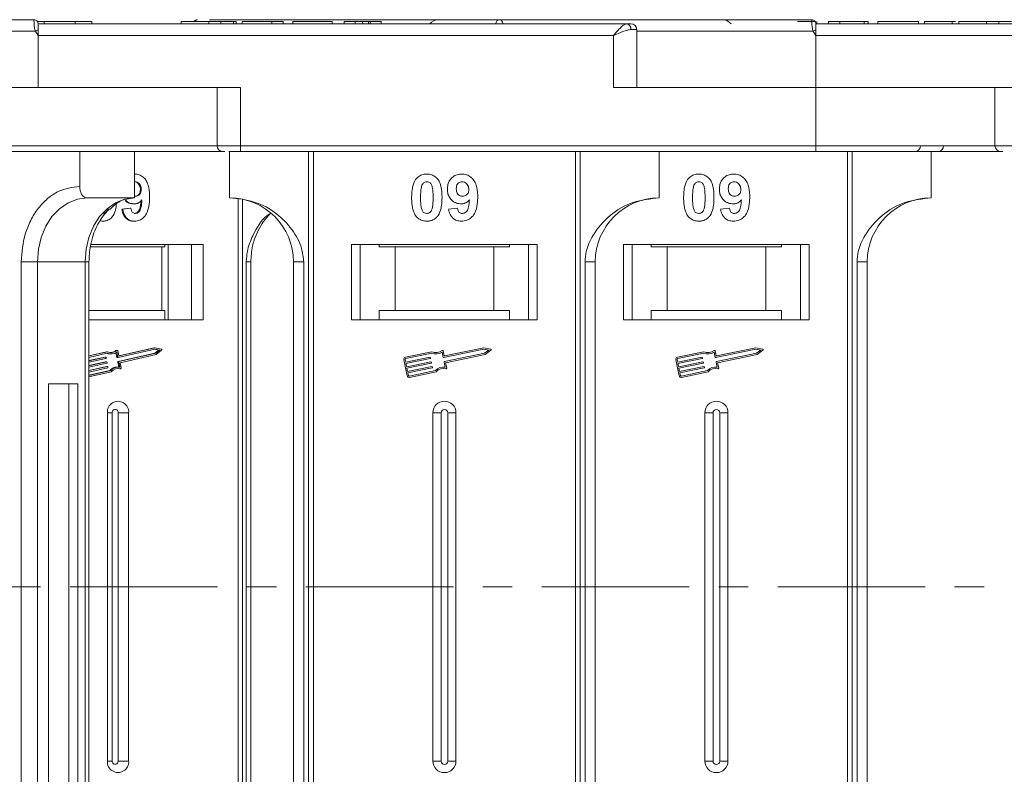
# Model space of a CAD drawing. Header units: millimetres. Extents: x 2098 to 3561, y 550 to 1583.
# Tile 8 of 84: x 2669 to 2754, y 831 to 896. Entities that reach past the tile are written whole.
import ezdxf

# ---------------------------------------------------------------- set-up
doc = ezdxf.new("R2010")
doc.units = ezdxf.units.MM
doc.linetypes.add('CENTERX2', pattern=[20.32, 12.7, -2.54, 2.54, -2.54])

msp = doc.modelspace()

# ---------------------------------------------------------------- linework, layer by layer
at = {"color": 7, "linetype": 'Continuous', "lineweight": 15}
for p, q in [((2670.426, 895.7), (2670.426, 895.7)), ((2685.539, 895.7), (2705.101, 895.7)), ((2737.426, 895.7), (2737.426, 895.7)), ((2670.713, 895.55), (2671.29, 895.55)), ((2683.096, 895.35), (2670.776, 895.35)), ((2721.465, 895.35), (2670.776, 895.35)), ((2671.29, 895.55), (2671.29, 895.35)), ((2673.965, 895.35), (2673.965, 895.55)), ((2675.397, 895.35), (2675.397, 895.55)), ((2683.096, 895.35), (2683.096, 895.55)), ((2686.878, 895.35), (2684.058, 895.35)), ((2685.475, 895.35), (2685.475, 895.55)), ((2686.529, 895.35), (2686.529, 895.55)), ((2687.617, 895.35), (2687.617, 895.55)), ((2687.84, 895.55), (2687.84, 895.35)), ((2698.096, 895.35), (2687.84, 895.35)), ((2688.353, 895.55), (2688.353, 895.35)), ((2688.353, 895.55), (2690.917, 895.55)), ((2690.917, 895.55), (2690.917, 895.35)), ((2690.917, 895.55), (2691.878, 895.55)), ((2691.878, 895.55), (2691.878, 895.35)), ((2692.712, 895.55), (2692.712, 895.35)), ((2692.712, 895.55), (2696.109, 895.55)), ((2696.109, 895.55), (2696.109, 895.35)), ((2697.135, 895.55), (2697.135, 895.35)), ((2697.135, 895.55), (2698.096, 895.55)), ((2698.096, 895.35), (2698.096, 895.55)), ((2698.733, 895.35), (2698.733, 895.55)), ((2699.248, 895.35), (2699.248, 895.55)), ((2699.378, 895.35), (2699.378, 895.55)), ((2699.378, 895.55), (2700.34, 895.55)), ((2704.516, 895.35), (2699.776, 895.35)), ((2700.34, 895.55), (2700.34, 895.35)), ((2722.347, 894.85), (2721.838, 894.85)), ((2722.347, 889.85), (2722.347, 894.85)), ((2737.737, 895.51), (2737.737, 895.55)), ((2750.096, 895.35), (2737.776, 895.35)), ((2788.465, 895.35), (2737.776, 895.35)), ((2737.846, 895.35), (2737.846, 895.55)), ((2738.872, 895.35), (2738.872, 895.55)), ((2738.872, 895.55), (2739.834, 895.55)), ((2739.834, 895.55), (2739.834, 895.35)), ((2739.834, 895.55), (2741.949, 895.55)), ((2741.949, 895.55), (2741.949, 895.35)), ((2741.949, 895.55), (2742.269, 895.55)), ((2742.269, 895.55), (2742.269, 895.35)), ((2743.103, 895.35), (2743.103, 895.55)), ((2743.103, 895.55), (2746.628, 895.55)), ((2746.628, 895.55), (2746.628, 895.35)), ((2747.141, 895.55), (2747.141, 895.35)), ((2749.52, 895.35), (2749.52, 895.55)), ((2749.806, 895.55), (2749.52, 895.55)), ((2750.096, 895.35), (2750.096, 895.55)), ((2753.878, 895.35), (2751.058, 895.35)), ((2752.475, 895.35), (2752.475, 895.55)), ((2753.529, 895.35), (2753.529, 895.55)), ((2670.542, 894.7), (2639.384, 894.7)), ((2670.776, 894.35), (2670.542, 894.7)), ((2670.776, 894.35), (2720.347, 894.35)), ((2670.776, 889.85), (2670.776, 894.35)), ((2720.347, 894.35), (2720.347, 889.85)), ((2737.542, 894.7), (2722.347, 894.7)), ((2737.776, 894.35), (2737.542, 894.7)), ((2737.776, 889.85), (2737.776, 894.35)), ((2737.776, 894.35), (2787.347, 894.35)), ((2670.776, 889.85), (2649.648, 889.85)), ((2688.204, 889.85), (2670.776, 889.85)), ((2686.204, 889.85), (2686.204, 884.85)), ((2688.204, 884.85), (2688.204, 889.85)), ((2720.347, 889.85), (2737.776, 889.85)), ((2755.204, 889.85), (2737.776, 889.85)), ((2737.776, 889.85), (2737.776, 884.85)), ((2753.204, 889.85), (2753.204, 884.85)), ((2686.204, 884.85), (2649.648, 884.85)), ((2688.204, 884.85), (2686.204, 884.85)), ((2737.776, 884.85), (2688.204, 884.85)), ((2688.204, 884.85), (2688.204, 884.35)), ((2737.776, 884.85), (2737.776, 884.35)), ((2753.204, 884.85), (2737.776, 884.85)), ((2755.204, 884.85), (2753.204, 884.85)), ((2674.363, 881.35), (2674.363, 884.35)), ((2679.093, 884.35), (2679.093, 880.35)), ((2687.276, 884.35), (2687.276, 880.35)), ((2688.204, 884.35), (2737.776, 884.35)), ((2694.069, 884.35), (2694.069, 846.85)), ((2694.488, 846.85), (2694.488, 884.35)), ((2717.064, 884.35), (2717.064, 846.85)), ((2717.483, 846.85), (2717.483, 884.35)), ((2724.276, 880.35), (2724.276, 884.35)), ((2740.493, 884.35), (2740.493, 846.85)), ((2740.913, 846.85), (2740.913, 884.35)), ((2747.705, 880.35), (2747.705, 884.35)), ((2679.131, 882.402), (2679.093, 882.402)), ((2679.093, 881.726), (2679.145, 881.735)), ((2679.181, 880.504), (2679.093, 880.52)), ((2679.67, 881.08), (2679.59, 881.08)), ((2679.093, 880.35), (2674.994, 880.35)), ((2679.062, 879.838), (2678.982, 879.838)), ((2688.008, 880.301), (2688.008, 846.85)), ((2688.374, 846.85), (2688.374, 880.24)), ((2678.697, 879.479), (2677.993, 879.394)), ((2678.073, 879.394), (2677.993, 879.394)), ((2678.073, 879.394), (2678.777, 879.479)), ((2678.777, 879.479), (2678.697, 879.479)), ((2706.135, 879.394), (2706.904, 879.479)), ((2729.564, 879.394), (2730.334, 879.479)), ((2676.357, 878.35), (2676.277, 878.35)), ((2679.079, 878.35), (2678.998, 878.35)), ((2681.438, 876.15), (2675.28, 876.15)), ((2684.994, 876.35), (2675.317, 876.35)), ((2681.438, 870.65), (2681.438, 876.15)), ((2681.438, 876.15), (2681.687, 876.15)), ((2681.687, 876.35), (2681.687, 876.15)), ((2681.985, 876.35), (2681.985, 869.85)), ((2683.994, 869.85), (2683.994, 876.35)), ((2684.994, 869.85), (2684.994, 876.35)), ((2713.776, 876.35), (2697.776, 876.35)), ((2697.776, 876.35), (2697.776, 869.85)), ((2698.526, 869.85), (2698.526, 876.35)), ((2700.162, 876.15), (2700.162, 876.35)), ((2700.162, 876.15), (2701.526, 876.15)), ((2701.526, 876.15), (2701.526, 870.65)), ((2710.026, 876.15), (2701.526, 876.15)), ((2710.026, 870.65), (2710.026, 876.15)), ((2710.026, 876.15), (2711.39, 876.15)), ((2711.39, 876.35), (2711.39, 876.15)), ((2713.026, 876.35), (2713.026, 869.85)), ((2713.776, 869.85), (2713.776, 876.35)), ((2737.205, 876.35), (2721.205, 876.35)), ((2721.205, 876.35), (2721.205, 869.85)), ((2721.955, 869.85), (2721.955, 876.35)), ((2723.592, 876.15), (2723.592, 876.35)), ((2723.592, 876.15), (2724.955, 876.15)), ((2724.955, 876.15), (2724.955, 870.65)), ((2733.455, 876.15), (2724.955, 876.15)), ((2733.455, 870.65), (2733.455, 876.15)), ((2733.455, 876.15), (2734.819, 876.15)), ((2734.819, 876.35), (2734.819, 876.15)), ((2736.455, 876.35), (2736.455, 869.85)), ((2737.205, 869.85), (2737.205, 876.35)), ((2669.319, 874.85), (2669.319, 846.85)), ((2670.726, 874.85), (2669.319, 874.85)), ((2674.825, 874.85), (2670.726, 874.85)), ((2670.726, 846.85), (2670.726, 874.85)), ((2674.825, 874.85), (2674.825, 846.85)), ((2674.825, 874.85), (2675.161, 874.85)), ((2675.161, 846.85), (2675.161, 874.85)), ((2688.712, 874.85), (2688.712, 846.85)), ((2689.101, 874.85), (2688.712, 874.85)), ((2689.101, 846.85), (2689.101, 874.85)), ((2692.776, 874.85), (2693.661, 874.85)), ((2692.776, 874.85), (2692.776, 846.85)), ((2693.661, 846.85), (2693.661, 874.85)), ((2717.891, 874.85), (2717.891, 846.85)), ((2718.776, 874.85), (2717.891, 874.85)), ((2718.776, 846.85), (2718.776, 874.85)), ((2741.32, 874.85), (2741.32, 846.85)), ((2742.205, 874.85), (2741.32, 874.85)), ((2742.205, 846.85), (2742.205, 874.85)), ((2681.438, 870.65), (2675.161, 870.65)), ((2681.687, 870.65), (2681.438, 870.65)), ((2681.687, 869.85), (2681.687, 870.65)), ((2700.162, 870.65), (2700.162, 869.85)), ((2701.526, 870.65), (2700.162, 870.65)), ((2710.026, 870.65), (2701.526, 870.65)), ((2711.39, 870.65), (2710.026, 870.65)), ((2711.39, 869.85), (2711.39, 870.65)), ((2724.955, 870.65), (2723.592, 870.65)), ((2723.592, 870.65), (2723.592, 869.85)), ((2733.455, 870.65), (2724.955, 870.65)), ((2734.819, 870.65), (2733.455, 870.65)), ((2734.819, 869.85), (2734.819, 870.65)), ((2675.161, 869.85), (2684.994, 869.85)), ((2697.776, 869.85), (2713.776, 869.85)), ((2721.205, 869.85), (2737.205, 869.85)), ((2676.672, 867.103), (2675.161, 866.755)), ((2676.752, 867.103), (2675.161, 866.736)), ((2676.742, 866.981), (2675.161, 866.616)), ((2676.672, 867.103), (2676.752, 867.103)), ((2676.996, 866.911), (2677.076, 866.911)), ((2677.482, 867.208), (2677.562, 867.208)), ((2677.488, 867.019), (2677.565, 866.619)), ((2677.595, 867.22), (2677.515, 867.22)), ((2677.645, 866.619), (2677.559, 867.063)), ((2677.728, 866.758), (2677.648, 867.174)), ((2680.835, 866.983), (2677.664, 866.252)), ((2680.849, 867.328), (2677.677, 866.596)), ((2680.768, 867.447), (2677.732, 866.748)), ((2677.744, 866.252), (2680.916, 866.983)), ((2680.848, 867.447), (2677.76, 866.736)), ((2677.845, 866.155), (2680.959, 866.873)), ((2680.768, 867.447), (2680.848, 867.447)), ((2680.81, 867.319), (2681.174, 867.241)), ((2681.174, 867.241), (2680.835, 866.983)), ((2680.835, 866.983), (2680.916, 866.983)), ((2681.399, 867.33), (2680.848, 867.447)), ((2681.254, 867.241), (2680.849, 867.328)), ((2680.916, 866.983), (2681.254, 867.241)), ((2680.959, 866.873), (2681.419, 867.224)), ((2681.174, 867.241), (2681.254, 867.241)), ((2704.694, 867.103), (2702.415, 866.622)), ((2704.682, 866.981), (2702.44, 866.507)), ((2705.668, 866.619), (2705.574, 867.063)), ((2705.759, 866.758), (2705.671, 867.174)), ((2709.164, 867.328), (2705.703, 866.596)), ((2705.776, 866.252), (2709.237, 866.983)), ((2709.164, 867.447), (2705.794, 866.736)), ((2705.886, 866.155), (2709.285, 866.873)), ((2709.765, 867.33), (2709.164, 867.447)), ((2709.606, 867.241), (2709.164, 867.328)), ((2709.237, 866.983), (2709.606, 867.241)), ((2709.285, 866.873), (2709.787, 867.224)), ((2728.123, 867.103), (2725.845, 866.622)), ((2728.112, 866.981), (2725.869, 866.507)), ((2729.098, 866.619), (2729.004, 867.063)), ((2729.188, 866.758), (2729.101, 867.174)), ((2732.594, 867.328), (2729.133, 866.596)), ((2729.205, 866.252), (2732.667, 866.983)), ((2732.593, 867.447), (2729.223, 866.736)), ((2729.316, 866.155), (2732.714, 866.873)), ((2733.194, 867.33), (2732.593, 867.447)), ((2733.036, 867.241), (2732.594, 867.328)), ((2732.667, 866.983), (2733.036, 867.241)), ((2732.714, 866.873), (2733.216, 867.224)), ((2675.161, 866.316), (2676.598, 866.648)), ((2676.518, 866.648), (2675.161, 866.335)), ((2676.62, 866.533), (2675.161, 866.196)), ((2675.161, 865.896), (2676.676, 866.245)), ((2676.596, 866.245), (2675.161, 865.915)), ((2676.698, 866.131), (2675.161, 865.776)), ((2676.518, 866.648), (2676.598, 866.648)), ((2676.603, 866.648), (2676.523, 866.648)), ((2676.596, 866.245), (2676.676, 866.245)), ((2676.681, 866.246), (2676.601, 866.246)), ((2676.63, 866.625), (2676.641, 866.567)), ((2676.708, 866.223), (2676.719, 866.165)), ((2677.565, 866.619), (2677.645, 866.619)), ((2677.591, 866.596), (2677.671, 866.596)), ((2677.643, 866.217), (2677.727, 865.782)), ((2677.643, 866.217), (2677.723, 866.217)), ((2677.664, 866.252), (2677.744, 866.252)), ((2677.809, 865.773), (2677.723, 866.217)), ((2677.749, 866.736), (2677.76, 866.736)), ((2677.931, 865.71), (2677.845, 866.155)), ((2702.279, 866.413), (2702.571, 865.034)), ((2702.394, 866.437), (2702.443, 866.208)), ((2702.443, 866.208), (2704.525, 866.648)), ((2704.55, 866.533), (2702.467, 866.093)), ((2702.467, 866.093), (2702.528, 865.805)), ((2702.528, 865.805), (2704.61, 866.245)), ((2704.635, 866.131), (2702.552, 865.691)), ((2704.56, 866.625), (2704.572, 866.567)), ((2704.645, 866.223), (2704.657, 866.165)), ((2705.847, 865.773), (2705.753, 866.217)), ((2705.98, 865.71), (2705.886, 866.155)), ((2725.709, 866.413), (2726, 865.034)), ((2725.824, 866.437), (2725.872, 866.208)), ((2725.872, 866.208), (2727.955, 866.648)), ((2727.979, 866.533), (2725.897, 866.093)), ((2725.897, 866.093), (2725.957, 865.805)), ((2725.957, 865.805), (2728.04, 866.245)), ((2728.064, 866.131), (2725.982, 865.691)), ((2727.99, 866.625), (2728.002, 866.567)), ((2728.075, 866.223), (2728.087, 866.165)), ((2729.277, 865.773), (2729.183, 866.217)), ((2729.41, 865.71), (2729.316, 866.155)), ((2675.161, 865.476), (2676.753, 865.843)), ((2676.673, 865.843), (2675.161, 865.495)), ((2676.776, 865.728), (2675.161, 865.356)), ((2675.161, 865.056), (2677.031, 865.487)), ((2676.951, 865.487), (2675.161, 865.074)), ((2675.161, 864.936), (2677.086, 865.38)), ((2676.673, 865.843), (2676.753, 865.843)), ((2676.759, 865.844), (2676.679, 865.844)), ((2676.785, 865.821), (2676.796, 865.763)), ((2676.951, 865.487), (2677.031, 865.487)), ((2677.678, 865.783), (2677.598, 865.783)), ((2677.786, 865.641), (2677.798, 865.64)), ((2677.866, 865.641), (2677.786, 865.641)), ((2677.798, 865.64), (2677.878, 865.64)), ((2702.552, 865.691), (2702.613, 865.403)), ((2702.613, 865.403), (2704.695, 865.843)), ((2704.72, 865.728), (2702.637, 865.288)), ((2702.637, 865.288), (2702.686, 865.059)), ((2702.755, 865.013), (2704.998, 865.487)), ((2702.779, 864.898), (2705.058, 865.38)), ((2704.73, 865.821), (2704.742, 865.763)), ((2725.982, 865.691), (2726.042, 865.403)), ((2726.042, 865.403), (2728.125, 865.843)), ((2728.149, 865.728), (2726.067, 865.288)), ((2726.067, 865.288), (2726.115, 865.059)), ((2726.185, 865.013), (2728.427, 865.487)), ((2726.209, 864.898), (2728.487, 865.38)), ((2728.16, 865.821), (2728.172, 865.763)), ((2671.672, 864.35), (2671.672, 846.85)), ((2674.194, 864.35), (2671.672, 864.35)), ((2673.418, 846.85), (2673.418, 864.35)), ((2674.194, 846.85), (2674.194, 864.35)), ((2676.747, 861.85), (2676.747, 846.85)), ((2676.747, 861.85), (2677.162, 861.85)), ((2677.162, 861.85), (2677.162, 846.85)), ((2678.58, 861.85), (2677.684, 861.85)), ((2677.684, 846.85), (2677.684, 861.85)), ((2678.58, 846.85), (2678.58, 861.85)), ((2704.776, 861.85), (2704.776, 846.85)), ((2704.776, 861.85), (2705.491, 861.85)), ((2705.491, 861.85), (2705.491, 846.85)), ((2706.061, 846.85), (2706.061, 861.85)), ((2706.776, 861.85), (2706.061, 861.85)), ((2706.776, 846.85), (2706.776, 861.85)), ((2728.205, 861.85), (2728.205, 846.85)), ((2728.205, 861.85), (2728.92, 861.85)), ((2728.92, 861.85), (2728.92, 846.85)), ((2729.49, 846.85), (2729.49, 861.85)), ((2730.205, 861.85), (2729.49, 861.85)), ((2730.205, 846.85), (2730.205, 861.85)), ((2669.319, 846.85), (2669.319, 818.85)), ((2670.726, 818.85), (2670.726, 846.85)), ((2671.672, 846.85), (2671.672, 829.35)), ((2673.418, 829.35), (2673.418, 846.85)), ((2674.194, 829.35), (2674.194, 846.85)), ((2674.825, 846.85), (2674.825, 818.85)), ((2675.161, 818.85), (2675.161, 846.85)), ((2676.747, 846.85), (2676.747, 831.85)), ((2677.162, 846.85), (2677.162, 831.85)), ((2677.684, 831.85), (2677.684, 846.85)), ((2678.58, 831.85), (2678.58, 846.85)), ((2688.008, 846.85), (2688.008, 813.399)), ((2688.374, 813.461), (2688.374, 846.85)), ((2688.712, 846.85), (2688.712, 818.85)), ((2689.101, 818.85), (2689.101, 846.85)), ((2692.776, 846.85), (2692.776, 818.85)), ((2693.661, 818.85), (2693.661, 846.85)), ((2694.069, 846.85), (2694.069, 809.35)), ((2694.488, 809.35), (2694.488, 846.85)), ((2704.776, 846.85), (2704.776, 831.85)), ((2705.491, 846.85), (2705.491, 831.85)), ((2706.061, 831.85), (2706.061, 846.85)), ((2706.776, 831.85), (2706.776, 846.85)), ((2717.064, 846.85), (2717.064, 809.35)), ((2717.483, 809.35), (2717.483, 846.85)), ((2717.891, 846.85), (2717.891, 818.85)), ((2718.776, 818.85), (2718.776, 846.85)), ((2728.205, 846.85), (2728.205, 831.85)), ((2728.92, 846.85), (2728.92, 831.85)), ((2729.49, 831.85), (2729.49, 846.85)), ((2730.205, 831.85), (2730.205, 846.85)), ((2740.493, 846.85), (2740.493, 809.35)), ((2740.913, 809.35), (2740.913, 846.85)), ((2741.32, 846.85), (2741.32, 818.85)), ((2742.205, 818.85), (2742.205, 846.85)), ((2677.162, 831.85), (2676.747, 831.85)), ((2678.58, 831.85), (2677.684, 831.85)), ((2705.491, 831.85), (2704.776, 831.85)), ((2706.776, 831.85), (2706.061, 831.85)), ((2728.92, 831.85), (2728.205, 831.85)), ((2730.205, 831.85), (2729.49, 831.85))]:
    msp.add_line(p, q, dxfattribs=at)
at = {"color": 1, "linetype": 'CENTERX2', "lineweight": 13}
msp.add_line((3397.429, 846.85), (2559.346, 846.85), dxfattribs=at)
at = {"color": 7, "linetype": 'Continuous', "lineweight": 15, "flags": 128}
for points in [[(2670.776, 895.35), (2670.776, 895.35)], [(2737.776, 895.35), (2737.776, 895.35)], [(2670.726, 874.85), (2670.808, 875.923), (2671.051, 876.955), (2671.445, 877.906), (2671.976, 878.739), (2672.623, 879.423), (2673.361, 879.932), (2674.161, 880.245), (2674.994, 880.35)], [(2679.093, 880.35), (2678.261, 880.245), (2677.46, 879.932), (2676.722, 879.423), (2676.075, 878.739), (2675.544, 877.906), (2675.15, 876.955), (2674.907, 875.923), (2674.825, 874.85)], [(2676.523, 866.648), (2676.523, 866.648), (2676.518, 866.648)], [(2676.601, 866.246), (2676.601, 866.246), (2676.596, 866.245)], [(2676.679, 865.844), (2676.679, 865.844), (2676.673, 865.843)], [(2677.638, 865.665), (2677.68, 865.661), (2677.786, 865.641)]]:
    msp.add_lwpolyline(points, dxfattribs=at)
at = {"color": 7, "linetype": 'Continuous', "lineweight": 15}
for centre, radius, start, end in [((2670.426, 895.35), 0.35, 0.00057, 90.00191), ((2684.519, 895.387), 0.313, 90.78246, 147.77245), ((2684.52, 895.387), 0.313, 90.79434, 147.73161), ((2705.276, 894.7), 1, 90, 139.4584), ((2710.553, 895.364), 0.337, 92.61444, 182.30903), ((2710.552, 895.364), 0.336, 92.60815, 182.38988), ((2729.705, 894.7), 1, 40.5416, 90), ((2737.426, 895.35), 0.35, 0.00057, 90.00191), ((2706.32, 827.773), 75.89, 117.92809, 118.12821), ((2721.391, 894.906), 0.451, 352.91869, 80.47981), ((2721.847, 894.85), 0.5, 0, 90), ((2773.32, 827.773), 75.89, 117.92809, 118.12821), ((2686.704, 884.85), 0.5, 180, 270), ((2746.294, 884.85), 0.5, 270, 0), ((2748.277, 884.85), 0.5, 270, 0), ((2753.704, 884.85), 0.5, 180, 270), ((2687.276, 874.85), 5.5, 0, 90), ((2724.276, 874.85), 5.5, 90, 180), ((2747.705, 874.85), 5.5, 90, 180), ((2676.996, 867.75), 0.839, 248.593, 269.96086), ((2677.077, 867.755), 0.843, 246.58618, 304.90611), ((2677.077, 867.776), 0.747, 244.22467, 310.55629), ((2676.991, 867.787), 0.759, 273.36065, 310.29954), ((2677.515, 867.17), 0.0509, 90.24062, 130.35314), ((2677.595, 867.167), 0.0528, 7.30514, 128.70232), ((2681.382, 867.272), 0.0603, 307.69712, 74.21715), ((2705.047, 867.901), 0.99, 248.37041, 302.16635), ((2705.047, 867.901), 0.873, 246.11204, 307.44471), ((2705.614, 867.162), 0.0587, 11.9297, 127.44471), ((2709.753, 867.272), 0.0587, 304.95116, 78.90824), ((2728.477, 867.901), 0.99, 248.37041, 302.16635), ((2728.477, 867.901), 0.873, 246.11204, 307.44471), ((2729.043, 867.162), 0.0587, 11.9297, 127.44471), ((2733.183, 867.272), 0.0587, 304.95116, 78.90824), ((2676.603, 866.621), 0.0271, 8.32416, 100.8818), ((2676.612, 866.561), 0.0294, 285.60851, 12.74305), ((2676.681, 866.219), 0.0271, 8.32416, 100.8818), ((2676.69, 866.159), 0.0294, 285.60851, 12.74305), ((2677.592, 866.623), 0.0274, 188.63445, 268.36057), ((2677.671, 866.223), 0.0294, 105.60851, 192.74305), ((2677.672, 866.623), 0.0271, 188.32416, 280.8818), ((2677.752, 866.223), 0.0294, 105.60851, 192.74305), ((2677.755, 866.762), 0.0271, 188.32416, 280.8818), ((2702.452, 866.45), 0.176, 101.9297, 191.9297), ((2702.452, 866.45), 0.0587, 101.9297, 191.9297), ((2704.531, 866.619), 0.0294, 11.9297, 101.9297), ((2704.544, 866.561), 0.0294, 281.9297, 11.9297), ((2704.616, 866.217), 0.0294, 11.9297, 101.9297), ((2704.629, 866.159), 0.0294, 281.9297, 11.9297), ((2705.697, 866.625), 0.0294, 191.9297, 281.9297), ((2705.782, 866.223), 0.0294, 101.9297, 191.9297), ((2705.788, 866.764), 0.0294, 191.9297, 281.9297), ((2725.881, 866.45), 0.176, 101.9297, 191.9297), ((2725.881, 866.45), 0.0587, 101.9297, 191.9297), ((2727.961, 866.619), 0.0294, 11.9297, 101.9297), ((2727.973, 866.561), 0.0294, 281.9297, 11.9297), ((2728.046, 866.217), 0.0294, 11.9297, 101.9297), ((2728.058, 866.159), 0.0294, 281.9297, 11.9297), ((2729.126, 866.625), 0.0294, 191.9297, 281.9297), ((2729.211, 866.223), 0.0294, 101.9297, 191.9297), ((2729.217, 866.764), 0.0294, 191.9297, 281.9297), ((2676.759, 865.817), 0.0271, 8.32416, 100.8818), ((2676.768, 865.757), 0.0294, 285.60851, 12.74305), ((2677.607, 864.908), 0.875, 90.58358, 138.58316), ((2677.681, 864.919), 0.863, 81.47043, 138.84219), ((2677.679, 864.904), 0.76, 75.78244, 141.29256), ((2677.876, 865.696), 0.0562, 258.9022, 14.44444), ((2704.701, 865.815), 0.0294, 11.9297, 101.9297), ((2704.714, 865.757), 0.0294, 281.9297, 11.9297), ((2705.704, 864.793), 0.99, 81.69305, 135.48899), ((2705.704, 864.793), 0.873, 76.41469, 137.74736), ((2705.923, 865.698), 0.0587, 256.41469, 11.9297), ((2728.131, 865.815), 0.0294, 11.9297, 101.9297), ((2728.143, 865.757), 0.0294, 281.9297, 11.9297), ((2729.133, 864.793), 0.99, 81.69305, 135.48899), ((2729.133, 864.793), 0.873, 76.41469, 137.74736), ((2729.352, 865.698), 0.0587, 256.41469, 11.9297), ((2702.743, 865.071), 0.176, 191.9297, 281.9297), ((2702.743, 865.071), 0.0587, 191.9297, 281.9297), ((2726.173, 865.071), 0.176, 191.9297, 281.9297), ((2726.173, 865.071), 0.0587, 191.9297, 281.9297), ((2677.664, 861.915), 0.919, 355.9743, 184.0257), ((2705.776, 861.85), 1, 0, 180), ((2729.205, 861.85), 1, 0, 180), ((2677.423, 861.869), 0.262, 355.9743, 184.0257), ((2705.776, 861.85), 0.285, 0, 180), ((2729.205, 861.85), 0.285, 0, 180), ((2677.664, 831.786), 0.919, 175.9743, 4.0257), ((2677.423, 831.832), 0.262, 175.9743, 4.0257), ((2705.776, 831.85), 1, 180, 0), ((2705.776, 831.85), 0.285, 180, 0), ((2729.205, 831.85), 1, 180, 0), ((2729.205, 831.85), 0.285, 180, 0)]:
    msp.add_arc(centre, radius, start, end, dxfattribs=at)
for points, knots in [([(2670.426, 895.7), (2669.113, 895.7), (2666.447, 895.7), (2662.458, 895.7), (2658.815, 895.7), (2655.579, 895.7), (2652.753, 895.7), (2650.092, 895.7), (2646.814, 895.7), (2644.026, 895.7), (2641.824, 895.7), (2640.352, 895.7), (2639.186, 895.7), (2638.415, 895.7), (2638.322, 895.7), (2638.276, 895.7)], [0, 0, 0, 0, 0.077724, 0.157824, 0.240135, 0.304454, 0.368763, 0.43443, 0.500087, 0.631237, 0.695556, 0.759865, 0.842185, 0.922283, 1, 1, 1, 1]), ([(2670.542, 894.7), (2670.525, 894.757), (2670.488, 894.88), (2670.459, 895.066), (2670.439, 895.248), (2670.428, 895.431), (2670.426, 895.577), (2670.425, 895.68), (2670.426, 895.693), (2670.426, 895.7)], [0, 0, 0, 0, 0.1117977, 0.2443303, 0.368648, 0.5004012, 0.6872226, 0.8279677, 1, 1, 1, 1]), ([(2684.455, 895.694), (2684.416, 895.686), (2684.34, 895.671), (2684.245, 895.624), (2684.201, 895.57), (2684.185, 895.55)], [0, 0, 0, 0, 0.394721, 0.780898, 1, 1, 1, 1]), ([(2737.426, 895.7), (2736.113, 895.7), (2733.447, 895.7), (2729.458, 895.7), (2725.815, 895.7), (2722.579, 895.7), (2719.753, 895.7), (2717.092, 895.7), (2713.814, 895.7), (2711.026, 895.7), (2708.824, 895.7), (2707.352, 895.7), (2706.186, 895.7), (2705.415, 895.7), (2705.322, 895.7), (2705.276, 895.7)], [0, 0, 0, 0, 0.077724, 0.157824, 0.240135, 0.304454, 0.368763, 0.43443, 0.500087, 0.631237, 0.695556, 0.759865, 0.842185, 0.922283, 1, 1, 1, 1]), ([(2710.538, 895.7), (2710.574, 895.693), (2710.641, 895.68), (2710.737, 895.576), (2710.803, 895.464), (2710.827, 895.368), (2710.831, 895.35)], [0, 0, 0, 0, 0.3169129, 0.5762024, 0.9204282, 1, 1, 1, 1]), ([(2737.542, 894.7), (2737.525, 894.757), (2737.488, 894.88), (2737.459, 895.066), (2737.439, 895.248), (2737.428, 895.431), (2737.426, 895.577), (2737.425, 895.68), (2737.426, 895.693), (2737.426, 895.7)], [0, 0, 0, 0, 0.1117977, 0.2443303, 0.368648, 0.5004012, 0.6872226, 0.8279677, 1, 1, 1, 1]), ([(2670.776, 895.35), (2670.776, 895.339), (2670.776, 895.317), (2670.776, 895.145), (2670.776, 894.96), (2670.776, 894.844), (2670.776, 894.825)], [0, 0, 0, 0, 0.313357, 0.626713, 0.94007, 1, 1, 1, 1]), ([(2673.965, 895.55), (2673.841, 895.55), (2673.466, 895.55), (2672.782, 895.55), (2672.029, 895.55), (2671.513, 895.55), (2671.336, 895.55), (2671.29, 895.55)], [0, 0, 0, 0, 0.135135, 0.408987, 0.679375, 0.915632, 1, 1, 1, 1]), ([(2675.393, 895.55), (2675.379, 895.55), (2675.35, 895.55), (2675.001, 895.55), (2674.508, 895.55), (2674.13, 895.55), (2673.965, 895.55)], [0, 0, 0, 0, 0.261116, 0.531706, 0.797137, 1, 1, 1, 1]), ([(2685.475, 895.55), (2685.342, 895.55), (2684.938, 895.55), (2684.283, 895.55), (2683.665, 895.55), (2683.238, 895.55), (2683.107, 895.55), (2683.098, 895.55), (2683.096, 895.55)], [0, 0, 0, 0, 0.101398, 0.306996, 0.506144, 0.685262, 0.924557, 1, 1, 1, 1]), ([(2686.529, 895.55), (2686.467, 895.55), (2686.343, 895.55), (2686.159, 895.55), (2685.983, 895.55), (2685.815, 895.55), (2685.646, 895.55), (2685.532, 895.55), (2685.475, 895.55)], [0, 0, 0, 0, 0.185429, 0.37219, 0.527708, 0.683877, 0.841678, 1, 1, 1, 1]), ([(2687.617, 895.55), (2687.557, 895.55), (2687.437, 895.55), (2687.12, 895.55), (2686.799, 895.55), (2686.558, 895.55), (2686.529, 895.55)], [0, 0, 0, 0, 0.250896, 0.502166, 0.940512, 1, 1, 1, 1]), ([(2687.84, 895.55), (2687.839, 895.55), (2687.839, 895.55), (2687.824, 895.55), (2687.799, 895.55), (2687.758, 895.55), (2687.701, 895.55), (2687.645, 895.55), (2687.617, 895.55)], [0, 0, 0, 0, 0.15395, 0.308181, 0.478699, 0.649961, 0.824203, 1, 1, 1, 1]), ([(2698.733, 895.55), (2698.646, 895.55), (2698.507, 895.55), (2698.332, 895.55), (2698.212, 895.55), (2698.102, 895.55), (2698.099, 895.55), (2698.096, 895.55)], [0, 0, 0, 0, 0.189329, 0.302222, 0.415612, 0.548732, 1, 1, 1, 1]), ([(2699.248, 895.55), (2699.208, 895.55), (2699.132, 895.55), (2698.962, 895.55), (2698.827, 895.55), (2698.75, 895.55), (2698.733, 895.55)], [0, 0, 0, 0, 0.330398, 0.624767, 0.917361, 1, 1, 1, 1]), ([(2699.378, 895.55), (2699.377, 895.55), (2699.374, 895.55), (2699.364, 895.55), (2699.35, 895.55), (2699.329, 895.55), (2699.3, 895.55), (2699.266, 895.55), (2699.248, 895.55)], [0, 0, 0, 0, 0.155996, 0.312125, 0.480895, 0.650212, 0.823248, 1, 1, 1, 1]), ([(2720.347, 894.35), (2720.453, 894.473), (2720.665, 894.718), (2720.975, 895.048), (2721.254, 895.298), (2721.398, 895.334), (2721.465, 895.35)], [0, 0, 0, 0, 0.251131, 0.501805, 0.765641, 1, 1, 1, 1]), ([(2721.838, 894.85), (2721.743, 894.841), (2721.534, 894.819), (2721.035, 894.647), (2720.617, 894.467), (2720.347, 894.35)], [0, 0, 0, 0, 0.227063, 0.501587, 1, 1, 1, 1]), ([(2737.737, 895.55), (2737.683, 895.55), (2737.575, 895.55), (2737.271, 895.55), (2736.806, 895.55), (2736.42, 895.55), (2736.186, 895.55)], [0, 0, 0, 0, 0.20646, 0.413515, 0.645211, 1, 1, 1, 1]), ([(2737.776, 895.35), (2737.776, 895.339), (2737.776, 895.317), (2737.776, 895.145), (2737.776, 894.96), (2737.776, 894.844), (2737.776, 894.825)], [0, 0, 0, 0, 0.313357, 0.626713, 0.94007, 1, 1, 1, 1]), ([(2749.52, 895.55), (2749.387, 895.55), (2748.983, 895.55), (2748.323, 895.55), (2747.701, 895.55), (2747.276, 895.55), (2747.151, 895.55), (2747.143, 895.55), (2747.141, 895.55)], [0, 0, 0, 0, 0.102171, 0.30922, 0.51365, 0.692275, 0.932413, 1, 1, 1, 1]), ([(2752.475, 895.55), (2752.342, 895.55), (2751.938, 895.55), (2751.283, 895.55), (2750.665, 895.55), (2750.238, 895.55), (2750.107, 895.55), (2750.098, 895.55), (2750.096, 895.55)], [0, 0, 0, 0, 0.101398, 0.306996, 0.506144, 0.685262, 0.924557, 1, 1, 1, 1]), ([(2753.529, 895.55), (2753.467, 895.55), (2753.343, 895.55), (2753.159, 895.55), (2752.983, 895.55), (2752.815, 895.55), (2752.646, 895.55), (2752.532, 895.55), (2752.475, 895.55)], [0, 0, 0, 0, 0.185429, 0.37219, 0.527708, 0.683877, 0.841678, 1, 1, 1, 1]), ([(2754.617, 895.55), (2754.557, 895.55), (2754.437, 895.55), (2754.12, 895.55), (2753.799, 895.55), (2753.558, 895.55), (2753.529, 895.55)], [0, 0, 0, 0, 0.250896, 0.502166, 0.940512, 1, 1, 1, 1]), ([(2649.964, 884.35), (2651.034, 884.35), (2653.209, 884.35), (2656.878, 884.35), (2660.533, 884.35), (2664.065, 884.35), (2667.387, 884.35), (2670.769, 884.35), (2674.174, 884.35), (2677.544, 884.35), (2680.815, 884.35), (2683.953, 884.35), (2685.905, 884.35), (2686.873, 884.35)], [0, 0, 0, 0, 0.102291, 0.207754, 0.316188, 0.400947, 0.485719, 0.572281, 0.658858, 0.74542, 0.831996, 0.916755, 1, 1, 1, 1]), ([(2687.223, 884.35), (2687.243, 884.35), (2687.375, 884.35), (2687.721, 884.35), (2688.046, 884.35), (2688.204, 884.35)], [0, 0, 0, 0, 0.086648, 0.555949, 1, 1, 1, 1]), ([(2737.776, 884.35), (2739.117, 884.35), (2741.841, 884.35), (2745.928, 884.35), (2749.651, 884.35), (2752.311, 884.35), (2753.569, 884.35), (2753.873, 884.35)], [0, 0, 0, 0, 0.239024, 0.485461, 0.738838, 0.936896, 1, 1, 1, 1]), ([(2679.131, 882.402), (2679.255, 882.391), (2679.504, 882.37), (2679.834, 882.167), (2680.102, 881.862), (2680.321, 881.327), (2680.371, 880.818), (2680.375, 880.463), (2680.375, 880.404)], [0, 0, 0, 0, 0.148288, 0.297745, 0.443713, 0.607791, 0.934708, 1, 1, 1, 1]), ([(2703.351, 881.995), (2703.396, 882.046), (2703.486, 882.147), (2703.655, 882.263), (2703.843, 882.346), (2704.012, 882.384), (2704.154, 882.399), (2704.227, 882.401), (2704.263, 882.402)], [0, 0, 0, 0, 0.193776, 0.3936, 0.587864, 0.788908, 0.894169, 1, 1, 1, 1]), ([(2704.263, 882.402), (2704.398, 882.391), (2704.67, 882.371), (2705.023, 882.173), (2705.294, 881.879), (2705.546, 881.279), (2705.56, 880.756), (2705.571, 880.37)], [0, 0, 0, 0, 0.147566, 0.296688, 0.431278, 0.580404, 1, 1, 1, 1]), ([(2706.032, 881.097), (2706.04, 881.232), (2706.055, 881.502), (2706.223, 881.881), (2706.502, 882.177), (2706.873, 882.372), (2707.148, 882.391), (2707.29, 882.402)], [0, 0, 0, 0, 0.197927, 0.397728, 0.597413, 0.790584, 1, 1, 1, 1]), ([(2707.29, 882.402), (2707.426, 882.391), (2707.697, 882.37), (2708.058, 882.167), (2708.349, 881.862), (2708.589, 881.327), (2708.643, 880.818), (2708.647, 880.463), (2708.648, 880.404)], [0, 0, 0, 0, 0.148288, 0.297745, 0.443713, 0.607791, 0.934708, 1, 1, 1, 1]), ([(2726.781, 881.995), (2726.825, 882.046), (2726.915, 882.147), (2727.084, 882.263), (2727.273, 882.346), (2727.442, 882.384), (2727.583, 882.399), (2727.656, 882.401), (2727.693, 882.402)], [0, 0, 0, 0, 0.193776, 0.3936, 0.587864, 0.788908, 0.894169, 1, 1, 1, 1]), ([(2727.693, 882.402), (2727.828, 882.391), (2728.1, 882.371), (2728.452, 882.173), (2728.723, 881.879), (2728.975, 881.279), (2728.99, 880.756), (2729, 880.37)], [0, 0, 0, 0, 0.147566, 0.296688, 0.431278, 0.580404, 1, 1, 1, 1]), ([(2729.462, 881.097), (2729.469, 881.232), (2729.485, 881.502), (2729.652, 881.881), (2729.932, 882.177), (2730.303, 882.372), (2730.577, 882.391), (2730.72, 882.402)], [0, 0, 0, 0, 0.197927, 0.397728, 0.597413, 0.790584, 1, 1, 1, 1]), ([(2730.72, 882.402), (2730.855, 882.391), (2731.127, 882.37), (2731.487, 882.167), (2731.779, 881.862), (2732.018, 881.327), (2732.073, 880.818), (2732.077, 880.463), (2732.077, 880.404)], [0, 0, 0, 0, 0.148288, 0.297745, 0.443713, 0.607791, 0.934708, 1, 1, 1, 1]), ([(2674.363, 881.35), (2673.729, 881.264), (2672.753, 881.13), (2671.578, 880.319), (2670.77, 879.481), (2670.119, 878.439), (2669.49, 876.926), (2669.386, 875.668), (2669.319, 874.85)], [0, 0, 0, 0, 0.239457, 0.368361, 0.5, 0.631639, 0.760543, 1, 1, 1, 1]), ([(2674.994, 880.35), (2674.923, 880.361), (2674.781, 880.384), (2674.592, 880.556), (2674.45, 880.81), (2674.374, 881.091), (2674.366, 881.277), (2674.363, 881.35)], [0, 0, 0, 0, 0.2146939, 0.4293877, 0.6440816, 0.8587754, 1, 1, 1, 1]), ([(2679.065, 881.735), (2679.127, 881.728), (2679.253, 881.714), (2679.412, 881.597), (2679.53, 881.439), (2679.583, 881.256), (2679.588, 881.135), (2679.59, 881.08)], [0, 0, 0, 0, 0.207955, 0.420406, 0.62732, 0.827707, 1, 1, 1, 1]), ([(2679.145, 881.735), (2679.207, 881.728), (2679.333, 881.714), (2679.493, 881.597), (2679.61, 881.439), (2679.663, 881.256), (2679.668, 881.135), (2679.67, 881.08)], [0, 0, 0, 0, 0.207955, 0.420406, 0.62732, 0.827707, 1, 1, 1, 1]), ([(2702.955, 880.378), (2702.958, 880.511), (2702.963, 880.814), (2703.035, 881.344), (2703.175, 881.766), (2703.334, 881.973), (2703.351, 881.995)], [0, 0, 0, 0, 0.2367308, 0.5375555, 0.9496679, 1, 1, 1, 1]), ([(2703.725, 880.378), (2703.725, 880.444), (2703.726, 880.578), (2703.732, 880.758), (2703.742, 880.919), (2703.756, 881.061), (2703.775, 881.203), (2703.798, 881.296), (2703.81, 881.342)], [0, 0, 0, 0, 0.205942, 0.411959, 0.558149, 0.704502, 0.851801, 1, 1, 1, 1]), ([(2703.81, 881.342), (2703.834, 881.412), (2703.872, 881.524), (2703.98, 881.649), (2704.104, 881.716), (2704.203, 881.732), (2704.257, 881.735), (2704.263, 881.735)], [0, 0, 0, 0, 0.334804, 0.542561, 0.750382, 0.970721, 1, 1, 1, 1]), ([(2704.263, 881.735), (2704.32, 881.729), (2704.422, 881.72), (2704.554, 881.643), (2704.667, 881.495), (2704.763, 881.221), (2704.797, 880.829), (2704.8, 880.529), (2704.802, 880.378)], [0, 0, 0, 0, 0.104614, 0.188814, 0.273512, 0.444127, 0.719481, 1, 1, 1, 1]), ([(2706.802, 881.136), (2706.806, 881.223), (2706.812, 881.361), (2706.887, 881.54), (2706.996, 881.648), (2707.139, 881.722), (2707.246, 881.73), (2707.306, 881.735)], [0, 0, 0, 0, 0.29132, 0.465539, 0.641632, 0.798664, 1, 1, 1, 1]), ([(2707.306, 881.735), (2707.373, 881.728), (2707.51, 881.714), (2707.684, 881.597), (2707.813, 881.439), (2707.87, 881.256), (2707.876, 881.135), (2707.878, 881.08)], [0, 0, 0, 0, 0.207955, 0.420406, 0.62732, 0.827707, 1, 1, 1, 1]), ([(2726.385, 880.378), (2726.387, 880.511), (2726.392, 880.814), (2726.464, 881.344), (2726.605, 881.766), (2726.763, 881.973), (2726.781, 881.995)], [0, 0, 0, 0, 0.2367308, 0.5375555, 0.9496679, 1, 1, 1, 1]), ([(2727.154, 880.378), (2727.155, 880.444), (2727.156, 880.578), (2727.161, 880.758), (2727.171, 880.919), (2727.186, 881.061), (2727.204, 881.203), (2727.228, 881.296), (2727.24, 881.342)], [0, 0, 0, 0, 0.205942, 0.411959, 0.558149, 0.704502, 0.851801, 1, 1, 1, 1]), ([(2727.24, 881.342), (2727.263, 881.412), (2727.301, 881.524), (2727.41, 881.649), (2727.533, 881.716), (2727.632, 881.732), (2727.686, 881.735), (2727.693, 881.735)], [0, 0, 0, 0, 0.334804, 0.542561, 0.750382, 0.970721, 1, 1, 1, 1]), ([(2727.693, 881.735), (2727.749, 881.729), (2727.852, 881.72), (2727.983, 881.643), (2728.096, 881.495), (2728.192, 881.221), (2728.226, 880.829), (2728.229, 880.529), (2728.231, 880.378)], [0, 0, 0, 0, 0.104614, 0.188814, 0.273512, 0.444127, 0.719481, 1, 1, 1, 1]), ([(2730.231, 881.136), (2730.235, 881.223), (2730.242, 881.361), (2730.316, 881.54), (2730.425, 881.648), (2730.568, 881.722), (2730.675, 881.73), (2730.735, 881.735)], [0, 0, 0, 0, 0.29132, 0.465539, 0.641632, 0.798664, 1, 1, 1, 1]), ([(2730.735, 881.735), (2730.803, 881.728), (2730.94, 881.714), (2731.114, 881.597), (2731.242, 881.439), (2731.3, 881.256), (2731.305, 881.135), (2731.308, 881.08)], [0, 0, 0, 0, 0.207955, 0.420406, 0.62732, 0.827707, 1, 1, 1, 1]), ([(2680.375, 880.404), (2680.373, 880.271), (2680.365, 879.869), (2680.282, 879.314), (2680.027, 878.805), (2679.709, 878.503), (2679.37, 878.365), (2679.156, 878.354), (2679.079, 878.35)], [0, 0, 0, 0, 0.142337, 0.429127, 0.589943, 0.751205, 0.909895, 1, 1, 1, 1]), ([(2679.59, 881.08), (2679.586, 881), (2679.579, 880.867), (2679.5, 880.698), (2679.39, 880.589), (2679.253, 880.515), (2679.151, 880.508), (2679.101, 880.504)], [0, 0, 0, 0, 0.267394, 0.447214, 0.627122, 0.813065, 1, 1, 1, 1]), ([(2679.67, 881.08), (2679.666, 881), (2679.659, 880.867), (2679.58, 880.698), (2679.47, 880.589), (2679.333, 880.515), (2679.231, 880.508), (2679.181, 880.504)], [0, 0, 0, 0, 0.2673945, 0.4472142, 0.6271221, 0.8130653, 1, 1, 1, 1]), ([(2703.348, 878.761), (2703.309, 878.816), (2703.229, 878.925), (2703.121, 879.162), (2703.031, 879.47), (2702.981, 879.807), (2702.959, 880.111), (2702.957, 880.289), (2702.955, 880.378)], [0, 0, 0, 0, 0.118441, 0.239346, 0.459593, 0.684925, 0.84224, 1, 1, 1, 1]), ([(2704.263, 879.017), (2704.195, 879.025), (2704.085, 879.038), (2703.956, 879.126), (2703.852, 879.279), (2703.759, 879.554), (2703.731, 879.944), (2703.727, 880.232), (2703.725, 880.378)], [0, 0, 0, 0, 0.12537, 0.20229, 0.279179, 0.464758, 0.730582, 1, 1, 1, 1]), ([(2704.802, 880.378), (2704.801, 880.311), (2704.8, 880.178), (2704.794, 879.997), (2704.784, 879.835), (2704.77, 879.693), (2704.752, 879.55), (2704.728, 879.456), (2704.716, 879.41)], [0, 0, 0, 0, 0.20527, 0.410616, 0.55715, 0.703844, 0.851471, 1, 1, 1, 1]), ([(2705.571, 880.37), (2705.568, 880.236), (2705.563, 879.933), (2705.493, 879.414), (2705.354, 878.994), (2705.198, 878.787), (2705.175, 878.757)], [0, 0, 0, 0, 0.237281, 0.538591, 0.932677, 1, 1, 1, 1]), ([(2707.214, 879.838), (2707.079, 879.85), (2706.806, 879.875), (2706.456, 880.091), (2706.188, 880.397), (2706.05, 880.751), (2706.038, 880.993), (2706.032, 881.097)], [0, 0, 0, 0, 0.210189, 0.421773, 0.623603, 0.837034, 1, 1, 1, 1]), ([(2707.344, 880.504), (2707.276, 880.51), (2707.151, 880.521), (2706.987, 880.615), (2706.876, 880.746), (2706.811, 880.927), (2706.805, 881.058), (2706.802, 881.136)], [0, 0, 0, 0, 0.213937, 0.398075, 0.583091, 0.751666, 1, 1, 1, 1]), ([(2708.648, 880.404), (2708.645, 880.271), (2708.636, 879.869), (2708.545, 879.314), (2708.267, 878.805), (2707.92, 878.503), (2707.551, 878.365), (2707.317, 878.354), (2707.233, 878.35)], [0, 0, 0, 0, 0.142337, 0.429127, 0.589943, 0.751205, 0.909895, 1, 1, 1, 1]), ([(2707.878, 881.08), (2707.874, 881), (2707.866, 880.867), (2707.78, 880.698), (2707.659, 880.589), (2707.51, 880.515), (2707.399, 880.508), (2707.344, 880.504)], [0, 0, 0, 0, 0.267394, 0.447214, 0.627122, 0.813065, 1, 1, 1, 1]), ([(2726.777, 878.761), (2726.738, 878.816), (2726.659, 878.925), (2726.551, 879.162), (2726.46, 879.47), (2726.411, 879.807), (2726.388, 880.111), (2726.386, 880.289), (2726.385, 880.378)], [0, 0, 0, 0, 0.118441, 0.239346, 0.459593, 0.684925, 0.84224, 1, 1, 1, 1]), ([(2727.693, 879.017), (2727.624, 879.025), (2727.514, 879.038), (2727.386, 879.126), (2727.281, 879.279), (2727.189, 879.554), (2727.16, 879.944), (2727.156, 880.232), (2727.154, 880.378)], [0, 0, 0, 0, 0.12537, 0.20229, 0.279179, 0.464758, 0.730582, 1, 1, 1, 1]), ([(2728.231, 880.378), (2728.23, 880.311), (2728.23, 880.178), (2728.224, 879.997), (2728.214, 879.835), (2728.2, 879.693), (2728.181, 879.55), (2728.157, 879.456), (2728.145, 879.41)], [0, 0, 0, 0, 0.20527, 0.410616, 0.55715, 0.703844, 0.851471, 1, 1, 1, 1]), ([(2729, 880.37), (2728.998, 880.236), (2728.993, 879.933), (2728.922, 879.414), (2728.784, 878.994), (2728.627, 878.787), (2728.604, 878.757)], [0, 0, 0, 0, 0.237281, 0.538591, 0.932677, 1, 1, 1, 1]), ([(2730.644, 879.838), (2730.508, 879.85), (2730.236, 879.875), (2729.885, 880.091), (2729.618, 880.397), (2729.479, 880.751), (2729.467, 880.993), (2729.462, 881.097)], [0, 0, 0, 0, 0.210189, 0.421773, 0.623603, 0.837034, 1, 1, 1, 1]), ([(2730.773, 880.504), (2730.706, 880.51), (2730.58, 880.521), (2730.417, 880.615), (2730.305, 880.746), (2730.24, 880.927), (2730.234, 881.058), (2730.231, 881.136)], [0, 0, 0, 0, 0.213937, 0.398075, 0.583091, 0.751666, 1, 1, 1, 1]), ([(2732.077, 880.404), (2732.074, 880.271), (2732.066, 879.869), (2731.975, 879.314), (2731.697, 878.805), (2731.35, 878.503), (2730.98, 878.365), (2730.747, 878.354), (2730.662, 878.35)], [0, 0, 0, 0, 0.142337, 0.429127, 0.589943, 0.751205, 0.909895, 1, 1, 1, 1]), ([(2731.308, 881.08), (2731.303, 881), (2731.296, 880.867), (2731.209, 880.698), (2731.089, 880.589), (2730.939, 880.515), (2730.829, 880.508), (2730.773, 880.504)], [0, 0, 0, 0, 0.267394, 0.447214, 0.627122, 0.813065, 1, 1, 1, 1]), ([(2676.983, 879.374), (2677.226, 879.608), (2677.869, 880.226), (2678.624, 880.303), (2679.093, 880.35)], [0, 0, 0, 0, 0.378873, 1, 1, 1, 1]), ([(2677.525, 879.827), (2677.512, 879.707), (2677.477, 879.367), (2677.357, 878.994), (2677.214, 878.787), (2677.193, 878.757)], [0, 0, 0, 0, 0.319, 0.900638, 1, 1, 1, 1]), ([(2678.28, 880.141), (2678.305, 880.112), (2678.417, 879.98), (2678.668, 879.863), (2678.889, 879.845), (2678.982, 879.838)], [0, 0, 0, 0, 0.140674, 0.637481, 1, 1, 1, 1]), ([(2679.062, 879.838), (2678.939, 879.851), (2678.693, 879.879), (2678.442, 880.02), (2678.35, 880.14), (2678.338, 880.156)], [0, 0, 0, 0, 0.4635032, 0.9300849, 1, 1, 1, 1]), ([(2679.724, 880.172), (2679.682, 880.124), (2679.596, 880.025), (2679.461, 879.936), (2679.345, 879.884), (2679.254, 879.857), (2679.159, 879.841), (2679.094, 879.839), (2679.062, 879.838)], [0, 0, 0, 0, 0.243491, 0.496266, 0.61821, 0.741704, 0.870158, 1, 1, 1, 1]), ([(2679.644, 880.172), (2679.634, 880.04), (2679.615, 879.782), (2679.559, 879.455), (2679.449, 879.212), (2679.317, 879.08), (2679.188, 879.023), (2679.117, 879.019), (2679.089, 879.017)], [0, 0, 0, 0, 0.278675, 0.54052, 0.688895, 0.838066, 0.936249, 1, 1, 1, 1]), ([(2679.169, 879.017), (2679.218, 879.023), (2679.318, 879.033), (2679.457, 879.132), (2679.586, 879.302), (2679.686, 879.664), (2679.709, 879.965), (2679.724, 880.172)], [0, 0, 0, 0, 0.1120155, 0.2243547, 0.3677679, 0.565827, 1, 1, 1, 1]), ([(2693.661, 874.85), (2693.618, 875.241), (2693.506, 876.24), (2692.683, 877.694), (2691.313, 879.107), (2689.448, 880.143), (2687.997, 880.282), (2687.276, 880.35)], [0, 0, 0, 0, 0.125713, 0.321276, 0.524466, 0.763484, 1, 1, 1, 1]), ([(2707.937, 880.172), (2707.891, 880.124), (2707.797, 880.025), (2707.65, 879.936), (2707.523, 879.884), (2707.424, 879.857), (2707.321, 879.841), (2707.25, 879.839), (2707.214, 879.838)], [0, 0, 0, 0, 0.243491, 0.496266, 0.61821, 0.741704, 0.870158, 1, 1, 1, 1]), ([(2707.331, 879.017), (2707.385, 879.023), (2707.493, 879.033), (2707.645, 879.132), (2707.786, 879.302), (2707.896, 879.664), (2707.92, 879.965), (2707.937, 880.172)], [0, 0, 0, 0, 0.112015, 0.224355, 0.367768, 0.565827, 1, 1, 1, 1]), ([(2724.276, 880.35), (2723.516, 880.274), (2721.996, 880.121), (2719.974, 878.931), (2718.642, 877.381), (2717.982, 875.937), (2717.915, 875.144), (2717.891, 874.85)], [0, 0, 0, 0, 0.249096, 0.498243, 0.745205, 0.90541, 1, 1, 1, 1]), ([(2731.366, 880.172), (2731.32, 880.124), (2731.226, 880.025), (2731.079, 879.936), (2730.953, 879.884), (2730.854, 879.857), (2730.75, 879.841), (2730.679, 879.839), (2730.644, 879.838)], [0, 0, 0, 0, 0.243491, 0.496266, 0.61821, 0.741704, 0.870158, 1, 1, 1, 1]), ([(2730.761, 879.017), (2730.815, 879.023), (2730.923, 879.033), (2731.075, 879.132), (2731.216, 879.302), (2731.325, 879.664), (2731.35, 879.965), (2731.366, 880.172)], [0, 0, 0, 0, 0.112015, 0.224355, 0.367768, 0.565827, 1, 1, 1, 1]), ([(2747.705, 880.35), (2746.945, 880.274), (2745.425, 880.121), (2743.403, 878.931), (2742.072, 877.381), (2741.411, 875.937), (2741.345, 875.144), (2741.32, 874.85)], [0, 0, 0, 0, 0.249096, 0.498243, 0.745205, 0.90541, 1, 1, 1, 1]), ([(2675.161, 874.85), (2675.184, 875.309), (2675.216, 875.948), (2675.422, 876.839), (2675.656, 877.548), (2676.028, 878.305), (2676.454, 878.946), (2676.781, 879.26), (2676.924, 879.398)], [0, 0, 0, 0, 0.252444, 0.35155, 0.514898, 0.682243, 0.860262, 1, 1, 1, 1]), ([(2676.772, 879.41), (2676.751, 879.341), (2676.716, 879.229), (2676.617, 879.104), (2676.506, 879.038), (2676.415, 879.02), (2676.365, 879.017), (2676.357, 879.017)], [0, 0, 0, 0, 0.3336776, 0.5404125, 0.7472639, 0.9612091, 1, 1, 1, 1]), ([(2677.193, 878.757), (2677.152, 878.706), (2677.07, 878.605), (2676.915, 878.489), (2676.742, 878.406), (2676.587, 878.368), (2676.457, 878.353), (2676.391, 878.351), (2676.357, 878.35)], [0, 0, 0, 0, 0.1937693, 0.3935642, 0.587886, 0.7891312, 0.8942826, 1, 1, 1, 1]), ([(2677.993, 879.394), (2678.018, 879.263), (2678.068, 878.998), (2678.263, 878.654), (2678.542, 878.434), (2678.8, 878.358), (2678.948, 878.352), (2678.998, 878.35)], [0, 0, 0, 0, 0.241108, 0.485042, 0.708171, 0.901152, 1, 1, 1, 1]), ([(2679.079, 878.35), (2678.954, 878.362), (2678.729, 878.382), (2678.441, 878.563), (2678.219, 878.844), (2678.114, 879.141), (2678.082, 879.34), (2678.073, 879.394)], [0, 0, 0, 0, 0.242788, 0.438865, 0.634801, 0.900936, 1, 1, 1, 1]), ([(2678.777, 879.479), (2678.79, 879.399), (2678.809, 879.276), (2678.891, 879.132), (2678.987, 879.054), (2679.085, 879.021), (2679.146, 879.018), (2679.169, 879.017)], [0, 0, 0, 0, 0.344714, 0.529059, 0.714209, 0.892196, 1, 1, 1, 1]), ([(2690.755, 879), (2690.672, 878.946), (2690.037, 878.532), (2689.35, 877.354), (2688.786, 875.94), (2688.732, 875.145), (2688.712, 874.85)], [0, 0, 0, 0, 0.068955, 0.52721, 0.824482, 1, 1, 1, 1]), ([(2689.101, 874.85), (2689.129, 875.309), (2689.169, 875.95), (2689.423, 876.849), (2689.722, 877.573), (2690.183, 878.345), (2690.584, 878.77), (2690.783, 878.981)], [0, 0, 0, 0, 0.291882, 0.408049, 0.601031, 0.801986, 1, 1, 1, 1]), ([(2704.263, 878.35), (2704.196, 878.353), (2704.062, 878.357), (2703.863, 878.401), (2703.673, 878.479), (2703.528, 878.577), (2703.421, 878.675), (2703.373, 878.733), (2703.348, 878.761)], [0, 0, 0, 0, 0.192635, 0.388697, 0.582015, 0.783044, 0.890959, 1, 1, 1, 1]), ([(2704.716, 879.41), (2704.692, 879.341), (2704.654, 879.229), (2704.547, 879.104), (2704.425, 879.038), (2704.326, 879.02), (2704.271, 879.017), (2704.263, 879.017)], [0, 0, 0, 0, 0.333678, 0.540413, 0.747264, 0.961209, 1, 1, 1, 1]), ([(2705.175, 878.757), (2705.131, 878.706), (2705.04, 878.605), (2704.872, 878.489), (2704.683, 878.406), (2704.514, 878.368), (2704.372, 878.353), (2704.299, 878.351), (2704.263, 878.35)], [0, 0, 0, 0, 0.193769, 0.393564, 0.587886, 0.789131, 0.894283, 1, 1, 1, 1]), ([(2707.233, 878.35), (2707.097, 878.362), (2706.851, 878.382), (2706.537, 878.563), (2706.295, 878.844), (2706.18, 879.141), (2706.145, 879.34), (2706.135, 879.394)], [0, 0, 0, 0, 0.242788, 0.438865, 0.634801, 0.900936, 1, 1, 1, 1]), ([(2706.904, 879.479), (2706.918, 879.399), (2706.938, 879.276), (2707.028, 879.132), (2707.133, 879.054), (2707.24, 879.021), (2707.306, 879.018), (2707.331, 879.017)], [0, 0, 0, 0, 0.344714, 0.529059, 0.714209, 0.892196, 1, 1, 1, 1]), ([(2727.693, 878.35), (2727.626, 878.353), (2727.491, 878.357), (2727.293, 878.401), (2727.103, 878.479), (2726.958, 878.577), (2726.851, 878.675), (2726.802, 878.733), (2726.777, 878.761)], [0, 0, 0, 0, 0.192635, 0.388697, 0.582015, 0.783044, 0.890959, 1, 1, 1, 1]), ([(2728.145, 879.41), (2728.122, 879.341), (2728.084, 879.229), (2727.976, 879.104), (2727.855, 879.038), (2727.756, 879.02), (2727.701, 879.017), (2727.693, 879.017)], [0, 0, 0, 0, 0.333678, 0.540413, 0.747264, 0.961209, 1, 1, 1, 1]), ([(2728.604, 878.757), (2728.56, 878.706), (2728.47, 878.605), (2728.301, 878.489), (2728.112, 878.406), (2727.943, 878.368), (2727.802, 878.353), (2727.729, 878.351), (2727.693, 878.35)], [0, 0, 0, 0, 0.193769, 0.393564, 0.587886, 0.789131, 0.894283, 1, 1, 1, 1]), ([(2730.662, 878.35), (2730.526, 878.362), (2730.281, 878.382), (2729.967, 878.563), (2729.724, 878.844), (2729.61, 879.141), (2729.574, 879.34), (2729.564, 879.394)], [0, 0, 0, 0, 0.242788, 0.438865, 0.634801, 0.900936, 1, 1, 1, 1]), ([(2730.334, 879.479), (2730.347, 879.399), (2730.368, 879.276), (2730.458, 879.132), (2730.562, 879.054), (2730.669, 879.021), (2730.736, 879.018), (2730.761, 879.017)], [0, 0, 0, 0, 0.344714, 0.529059, 0.714209, 0.892196, 1, 1, 1, 1]), ([(2676.357, 878.35), (2676.296, 878.351), (2676.21, 878.352), (2676.127, 878.374), (2676.104, 878.38)], [0, 0, 0, 0, 0.717254, 1, 1, 1, 1])]:
    msp.add_open_spline(points, degree=3, knots=knots, dxfattribs=at)
for points in [[(2670.776, 894.825), (2670.776, 894.75), (2670.776, 894.599), (2670.776, 894.433), (2670.776, 894.35)], [(2721.465, 895.35), (2721.575, 895.35), (2721.795, 895.35), (2721.83, 895.35), (2721.847, 895.35)], [(2737.776, 894.825), (2737.776, 894.75), (2737.776, 894.599), (2737.776, 894.433), (2737.776, 894.35)]]:
    msp.add_open_spline(points, degree=3, dxfattribs=at)

doc.saveas('drawing.dxf')
